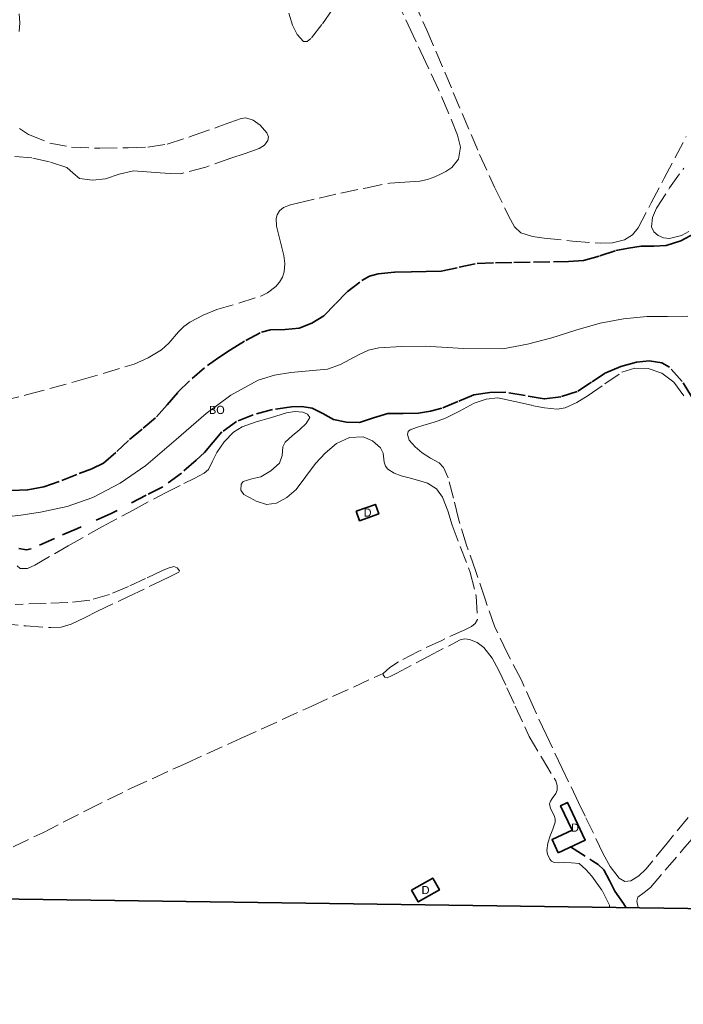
# Model space of a CAD drawing. Header units: metres. Extents: x 397317 to 400830, y 4588008 to 4590370.
# Tile 13 of 88: x 398495 to 398698, y 4588008 to 4588310. Entities that reach past the tile are written whole.
import ezdxf
from ezdxf.enums import TextEntityAlignment as Align

# ---------------------------------------------------------------- set-up
doc = ezdxf.new("R2010")
doc.units = ezdxf.units.M
doc.header["$MEASUREMENT"] = 0
doc.linetypes.add('bt5mv20_nopinta', pattern=[10, 5, -5])
doc.linetypes.add('bt5mv20_tlin1', pattern=[7, 5.25, -1.75])
for name, color, linetype, lineweight in [('COB01_CN', 7, 'Continuous', 15), ('COB01_LN', 7, 'Continuous', 15), ('EDI01_CN', 7, 'Continuous', 15), ('EDI01_LN', 7, 'Continuous', 15), ('FLU01_LN', 7, 'Continuous', 15), ('PAR01_LN', 7, 'Continuous', 15), ('VIA21_LN', 7, 'Continuous', 15), ('VIR01_LN', 7, 'Continuous', 15)]:
    doc.layers.add(name, color=color, linetype=linetype, lineweight=lineweight)
doc.styles.add('034', font='txt')

msp = doc.modelspace()

# ---------------------------------------------------------------- linework, layer by layer
at = {"layer": 'COB01_LN', "color": 92, "linetype": 'bt5mv20_nopinta', "lineweight": 35}
for points in [[(398492.55, 4588165.73, 159.01), (398497.56, 4588166.03, 158.65), (398502.51, 4588166.94, 158.27), (398508, 4588168.83, 157.94), (398513.38, 4588170.97, 157.66), (398517.19, 4588172.37, 157.54), (398520.79, 4588174.19, 157.47), (398524.87, 4588177.69, 157.45), (398528.75, 4588181.39, 157.54), (398532.89, 4588184.84, 157.87), (398536.99, 4588188.35, 158.22), (398540.34, 4588192.06, 158.3), (398543.6, 4588195.87, 158.25), (398547.97, 4588200.13, 158.04), (398552.61, 4588204.1, 157.73), (398556.09, 4588206.59, 157.36), (398559.69, 4588208.94, 157.02), (398564.37, 4588211.8, 156.9), (398569.23, 4588214.34, 156.95), (398571.99, 4588215.06, 157.02), (398576.39, 4588215.1, 157.14), (398580.72, 4588215.57, 157.24), (398584.64, 4588217.12, 157.31), (398588.28, 4588219.32, 157.36), (398591.86, 4588222.95, 157.38), (398595.38, 4588226.64, 157.4), (398599.88, 4588230.1, 157.41), (398602.31, 4588231.44, 157.42), (398604.94, 4588232.21, 157.42), (398610.02, 4588232.68, 157.42), (398615.1, 4588232.85, 157.42), (398619.68, 4588232.89, 157.38), (398624.25, 4588232.98, 157.33), (398629.77, 4588234.21, 157.36), (398635.28, 4588235.38, 157.36), (398640.86, 4588235.54, 157.1), (398646.44, 4588235.65, 156.77), (398652.54, 4588235.75, 156.61), (398658.64, 4588235.84, 156.35), (398663.24, 4588235.98, 155.89), (398667.8, 4588236.32, 155.34), (398672.81, 4588237.7, 154.72), (398677.78, 4588239.35, 154.06), (398681.64, 4588240.08, 153.5), (398685.52, 4588240.66, 152.94), (398689.33, 4588240.7, 152.4), (398693.15, 4588240.86, 151.87), (398697.65, 4588242.29, 151.58), (398701.84, 4588244.57, 151.43)], [(398700.93, 4588194.55, 153.69), (398698.04, 4588199.24, 153.69), (398694.17, 4588203.54, 153.69), (398691.79, 4588204.92, 153.7), (398687.9, 4588205.54, 153.71), (398684.04, 4588205.08, 153.76), (398679.28, 4588203.79, 154.01), (398674.6, 4588201.87, 154.31), (398670.29, 4588198.96, 154.46), (398665.87, 4588196.13, 154.63), (398660.86, 4588194.47, 154.85), (398655.79, 4588193.91, 155.07), (398649.92, 4588194.86, 155.3), (398644.04, 4588195.89, 155.52), (398639.14, 4588195.85, 155.99), (398634.25, 4588195.09, 156.46), (398629.33, 4588193.07, 156.64), (398624.46, 4588190.99, 156.68), (398620.92, 4588190.09, 156.65), (398617.33, 4588189.46, 156.63), (398612.59, 4588189.37, 156.6), (398607.87, 4588189.35, 156.57), (398603.51, 4588188.02, 156.4), (398599.2, 4588186.66, 156.11), (398595.22, 4588186.69, 155.87), (398591.25, 4588187.54, 155.55), (398587.99, 4588189.33, 155.1), (398584.7, 4588191.03, 154.6), (398581.55, 4588191.51, 154.2), (398578.39, 4588191.45, 153.96), (398572.51, 4588190.59, 153.93), (398566.67, 4588188.99, 153.93), (398561.49, 4588186.9, 153.92), (398557.06, 4588183.72, 153.93), (398554.34, 4588180.56, 154.02), (398551.7, 4588177.38, 154.14), (398549.18, 4588175.08, 154.22), (398544.66, 4588171.12, 154.3), (398538.93, 4588166.88, 154.44), (398533.81, 4588164.33, 154.59), (398523.11, 4588158.71, 154.91), (398512.85, 4588154.17, 155.1), (398505.77, 4588151.03, 155.1), (398498.68, 4588147.9, 155.1), (398497.22, 4588147.61, 155.1), (398494.9, 4588148.03, 155.1)]]:
    msp.add_polyline3d(points, dxfattribs=at)
at = {"layer": 'EDI01_LN', "color": 1, "linetype": 'Continuous', "lineweight": 35}
for points in [[(398598.23, 4588159.43, 164.22), (398604.1, 4588161.5, 163.74), (398605.12, 4588158.6, 163.7), (398599.25, 4588156.53, 164.18), (398598.23, 4588159.43, 164.22)], [(398660.05, 4588054.76, 162.68), (398668.35, 4588058.64, 162.78), (398662.97, 4588070.14, 163.3), (398660.8, 4588069.13, 163.3), (398664.31, 4588061.62, 162.28), (398658.18, 4588058.76, 162.27), (398660.05, 4588054.76, 162.68)], [(398615.18, 4588043.27, 162.59), (398621.64, 4588046.95, 162.59), (398623.69, 4588043.35, 162.59), (398617.23, 4588039.67, 162.59), (398615.18, 4588043.27, 162.59)]]:
    msp.add_polyline3d(points, dxfattribs=at)
at = {"layer": 'FLU01_LN', "color": 150, "linetype": 'Continuous', "lineweight": 15}
msp.add_polyline3d([(398489.39, 4588157.47, 153.92), (398495.46, 4588158.23, 153.62), (398501.52, 4588159.12, 153.31), (398509.62, 4588160.9, 152.9), (398517.52, 4588163.66, 152.53), (398525.94, 4588168.03, 152.2), (398533.72, 4588173.42, 151.91), (398543, 4588181.39, 151.55), (398552.23, 4588189.41, 151.18), (398559.83, 4588195.03, 150.84), (398568.16, 4588199.62, 150.5), (398573.12, 4588201.11, 150.37), (398578.19, 4588201.98, 150.24), (398583.79, 4588202.47, 150.08), (398589.36, 4588203, 149.91), (398593.37, 4588204.35, 149.77), (398599.09, 4588207.44, 149.55), (398602.01, 4588208.76, 149.44), (398605.09, 4588209.49, 149.32), (398612.18, 4588209.94, 148.94), (398619.28, 4588210.01, 148.62), (398631.18, 4588209.33, 148.41), (398643.07, 4588209.23, 148.2), (398650.63, 4588210.59, 148.07), (398658.08, 4588212.61, 147.92), (398665.49, 4588214.91, 147.52), (398672.95, 4588217.11, 146.92), (398680.09, 4588218.35, 146.41), (398687.27, 4588219.09, 145.84), (398693.53, 4588219.08, 145.26), (398699.8, 4588219.21, 144.61)], dxfattribs=at)
at = {"layer": 'PAR01_LN', "color": 3, "linetype": 'bt5mv20_tlin1', "lineweight": 15}
for points in [[(398615.77, 4588315.97, 156.71), (398619.85, 4588306.89, 157.01), (398627.91, 4588287.82, 157.63), (398635.99, 4588268.75, 158.22), (398640.57, 4588258.73, 158.42), (398645.44, 4588248.82, 158.51), (398646.7, 4588246.56, 158.52), (398648.62, 4588244.79, 158.51), (398652.18, 4588243.63, 158.47), (398655.8, 4588243.17, 158.32), (398664.43, 4588242.18, 157.11), (398673.07, 4588241.57, 155.77), (398676.71, 4588241.69, 155.46), (398680.35, 4588242.65, 155.2), (398682.8, 4588244.16, 155.04), (398684.53, 4588246.32, 154.89), (398688.55, 4588253.93, 154.48), (398692.55, 4588261.54, 154.07), (398695.94, 4588267.85, 153.46), (398699.32, 4588274.25, 153.04)], [(398476.13, 4588189.82, 161.29), (398497.55, 4588195.18, 160.89), (398513.93, 4588199.66, 160.77), (398530.21, 4588204.53, 160.67), (398534.5, 4588206.41, 160.64), (398538.51, 4588208.89, 160.62), (398540.8, 4588210.89, 160.61), (398543.79, 4588214.4, 160.62), (398545.37, 4588216.05, 160.62), (398547.19, 4588217.41, 160.61), (398551.28, 4588219.48, 160.5), (398555.52, 4588221.21, 160.35), (398562.24, 4588223.24, 160.22), (398568.99, 4588225.36, 160.2), (398570.99, 4588226.34, 160.23), (398573.63, 4588228.36, 160.33), (398574.72, 4588229.65, 160.39), (398575.62, 4588231.14, 160.46), (398576.18, 4588232.79, 160.53), (398576.33, 4588235.31, 160.65), (398576.07, 4588237.8, 160.78), (398574.93, 4588242.29, 161.07), (398573.81, 4588246.78, 161.36), (398573.67, 4588249.14, 161.37), (398573.95, 4588250.32, 161.34), (398574.66, 4588251.46, 161.36), (398575.96, 4588252.56, 161.47), (398578.05, 4588253.36, 161.71), (398580.24, 4588253.82, 161.89), (398586.88, 4588255.4, 162.1), (398593.53, 4588256.91, 162.13), (398601.02, 4588258.5, 161.99), (398608.53, 4588260, 161.77), (398613.12, 4588260.3, 161.59), (398617.72, 4588260.56, 161.33), (398620.07, 4588261.09, 161.11), (398622.31, 4588261.94, 160.89), (398623.98, 4588262.76, 160.77), (398625.66, 4588263.57, 160.65), (398627.49, 4588264.75, 160.62), (398629.51, 4588267.34, 160.62), (398630.12, 4588271.05, 160.44), (398629.23, 4588274.72, 160.26), (398626.4, 4588281.77, 160), (398623.37, 4588288.74, 159.83), (398619.5, 4588297, 159.82), (398615.63, 4588305.26, 159.8), (398611.85, 4588313.26, 159.65)], [(398590.87, 4588313.16, 161.18), (398587.72, 4588308.62, 161.84), (398584.28, 4588304.29, 162.64), (398583.21, 4588303.44, 162.93), (398582.1, 4588303.37, 163.2), (398580.1, 4588305.55, 163.56), (398578.66, 4588308.41, 163.92), (398577.52, 4588312.07, 164.46)], [(398494.93, 4588311.91, 166.58), (398495.18, 4588309.18, 166.69), (398494.97, 4588306.44, 166.81)], [(398495.05, 4588276.74, 166.69), (398497.84, 4588274.91, 166.55), (398504.33, 4588272.25, 166.08), (398511.02, 4588271, 165.75), (398519.7, 4588270.67, 165.74), (398528.37, 4588270.83, 165.75), (398534.36, 4588271.03, 165.76), (398540.3, 4588271.95, 165.76), (398548.29, 4588274.55, 165.76), (398556.11, 4588277.32, 165.76), (398559.53, 4588278.57, 165.67), (398562.95, 4588279.8, 165.36), (398564.41, 4588279.98, 165.12), (398566.59, 4588279.28, 164.64), (398568.76, 4588277.78, 164.23), (398570.83, 4588275.43, 163.88), (398571.3, 4588274.18, 163.7), (398571.16, 4588273.07, 163.53), (398570.08, 4588271.67, 163.3), (398568.48, 4588270.64, 163.07), (398564.14, 4588269.12, 162.48), (398559.77, 4588267.69, 162.18), (398552.16, 4588264.89, 162.18), (398544.38, 4588262.87, 162.18), (398541.25, 4588262.9, 162.18), (398538.11, 4588263.2, 162.18), (398534.03, 4588263.5, 162.19), (398529.96, 4588263.78, 162.21), (398525.63, 4588262.78, 162.23), (398521.37, 4588261.27, 162.26), (398517.42, 4588260.86, 162.27), (398513.48, 4588261.37, 162.27), (398511.48, 4588263.01, 162.34), (398509.51, 4588264.74, 162.49), (398504.26, 4588266.56, 163.07), (398498.84, 4588267.71, 163.55), (398490.36, 4588268.37, 163.72)], [(398700.08, 4588245.12, 151.32), (398697.89, 4588243.94, 151.66), (398694.21, 4588243.06, 152.21), (398692.37, 4588243.23, 152.49), (398690.65, 4588243.94, 152.75), (398689.33, 4588245.11, 152.97), (398688.67, 4588246.61, 153.14), (398688.95, 4588249.5, 153.23), (398690.17, 4588252.29, 153.13), (398694.19, 4588258.56, 152.59), (398698.6, 4588264.63, 152.07)], [(398699.89, 4588065.55, 158.35), (398693.43, 4588057.69, 158.92), (398686.96, 4588049.71, 159.37), (398684.74, 4588047.66, 159.41), (398682.28, 4588046.1, 159.45), (398680.45, 4588045.94, 159.52), (398678.75, 4588046.9, 159.6), (398676.01, 4588050.53, 159.77), (398673.88, 4588054.39, 159.92), (398668.31, 4588065.97, 159.91), (398666.29, 4588070.17, 159.87), (398661.34, 4588080.56, 159.86), (398656.38, 4588090.95, 159.86), (398652.51, 4588099.37, 159.86), (398648.69, 4588107.82, 159.86), (398644.55, 4588115.81, 159.86), (398640.69, 4588123.93, 159.86), (398637.67, 4588132.43, 159.86), (398634.84, 4588141, 159.86), (398632.03, 4588149.02, 159.89), (398629.53, 4588157.13, 159.86), (398627.97, 4588163.38, 159.69), (398626.4, 4588169.62, 159.47), (398624.94, 4588172.8, 159.26), (398623.59, 4588174.25, 159.11), (398620.97, 4588175.74, 158.84), (398618.36, 4588177.31, 158.7), (398616.3, 4588179.17, 158.7), (398614.47, 4588181.18, 158.7), (398613.96, 4588182.94, 158.7), (398614.15, 4588183.84, 158.7), (398614.7, 4588184.39, 158.7), (398616.67, 4588185.1, 158.7), (398618.66, 4588185.73, 158.7), (398622.03, 4588186.77, 158.69), (398625.39, 4588187.83, 158.63), (398629.85, 4588190.06, 158.34), (398634.37, 4588192.51, 158), (398637.98, 4588193.81, 157.84), (398641.6, 4588194.15, 157.67), (398646.75, 4588193.1, 157.33), (398651.91, 4588191.88, 157.08), (398655.83, 4588191.09, 157.03), (398659.75, 4588190.68, 157), (398662.23, 4588191.1, 156.98), (398665.77, 4588192.8, 156.94), (398669.22, 4588194.87, 156.91), (398674.39, 4588198.48, 156.67), (398679.61, 4588202.03, 156.43), (398683.56, 4588203.26, 156.41), (398687.63, 4588203.15, 156.43), (398691.85, 4588201.78, 156.5), (398695.52, 4588199, 156.56), (398699.33, 4588193.73, 156.42)], [(398494.31, 4588142.68, 157.44), (398495.3, 4588141.91, 157.82), (398497.48, 4588141.91, 158.18), (398499.71, 4588142.92, 158.3), (398509.97, 4588148.81, 157.62), (398520.26, 4588154.62, 156.98), (398529.88, 4588159.8, 157.02), (398539.53, 4588164.95, 157), (398545.41, 4588167.88, 156.78), (398548.53, 4588169.48, 156.87), (398551.65, 4588171.07, 156.96), (398552.97, 4588172.25, 156.98), (398554.21, 4588174.82, 156.94), (398555.47, 4588177.41, 156.86), (398557.79, 4588180.69, 156.56), (398560.62, 4588183.62, 156.31), (398563.27, 4588185.25, 156.3), (398567.54, 4588186.82, 156.32), (398571.94, 4588188.08, 156.36), (398576.87, 4588189.63, 156.43), (398579.36, 4588190.03, 156.47), (398581.84, 4588189.79, 156.49), (398583.28, 4588189.13, 156.35)], [(398583.28, 4588189.13, 156.35), (398583.99, 4588188.13, 156.21), (398582.85, 4588186.27, 156.21), (398580.93, 4588184.44, 156.21), (398578.62, 4588182.54, 156.21), (398576.4, 4588180.64, 156.21), (398575.71, 4588179.18, 156.22), (398575.48, 4588176.53, 156.28), (398574.67, 4588174.13, 156.36), (398572.01, 4588171.79, 156.58), (398569.02, 4588169.99, 156.83), (398566.25, 4588169.31, 156.84), (398563.56, 4588168.54, 156.91), (398562.97, 4588167.7, 157.09), (398562.89, 4588165.91, 157.53), (398563.77, 4588164.58, 157.89), (398565.32, 4588163.77, 158.15), (398566.86, 4588162.96, 158.4), (398567.55, 4588162.46, 158.55), (398570.68, 4588161.49, 159.11), (398573.78, 4588161.92, 159.51), (398576.96, 4588163.64, 159.63), (398579.77, 4588166.05, 159.62), (398582.8, 4588170.05, 159.62), (398585.74, 4588174.04, 159.6), (398588.74, 4588177.23, 159.56), (398592.16, 4588180.14, 159.5), (398596.18, 4588182.04, 159.43), (398600.38, 4588182.23, 159.35), (398603.14, 4588181.02, 159.33), (398605.62, 4588178.84, 159.35), (398606.44, 4588177.24, 159.38), (398606.81, 4588174.49, 159.48), (398607.15, 4588173.26, 159.56), (398607.9, 4588172.3, 159.65), (398609.83, 4588171.14, 160.06), (398611.94, 4588170.31, 160.47), (398614.47, 4588169.65, 160.65), (398616.99, 4588168.99, 160.76), (398620.07, 4588168.03, 160.84), (398622.82, 4588166.26, 160.88), (398624.65, 4588163.7, 160.88), (398626.29, 4588159.53, 160.87), (398627.63, 4588155.2, 160.88), (398633.09, 4588140.66, 161.02), (398634.95, 4588133.37, 161.1), (398635.32, 4588126.23, 161.17), (398634.69, 4588125, 161.17), (398633.49, 4588124.11, 161.17), (398631.68, 4588123.2, 161.25), (398624.4, 4588119.83, 161.54), (398617.13, 4588116.46, 161.83), (398611.17, 4588113.29, 162.24), (398608.49, 4588111.49, 162.45), (398606.44, 4588109.7, 162.54)], [(398489.41, 4588125.03, 163.72), (398497, 4588124.25, 163.6), (398504.61, 4588123.75, 163.46), (398507.84, 4588123.9, 163.44), (398510.91, 4588124.83, 163.4), (398514.92, 4588126.78, 163.27), (398518.94, 4588128.74, 163.14), (398528.48, 4588133.3, 162.68), (398538.49, 4588138.09, 162.16), (398541.23, 4588139.41, 161.87), (398543.89, 4588140.73, 161.5), (398544.03, 4588141.18, 161.41), (398543.31, 4588142.1, 161.27), (398542.3, 4588142.53, 161.11), (398540.6, 4588142.02, 160.62), (398538.91, 4588141.25, 160.27), (398533.66, 4588138.8, 160.24), (398528.41, 4588136.38, 160.27), (398522.62, 4588133.89, 160.3), (398516.56, 4588132.13, 160.33), (398509.88, 4588131.44, 160.34), (398503.19, 4588131.19, 160.33), (398493.74, 4588130.83, 160.28)], [(398606.44, 4588109.7, 162.54), (398606.42, 4588109.31, 162.54), (398606.96, 4588108.58, 162.54), (398607.67, 4588108.33, 162.54), (398609.04, 4588108.97, 162.54), (398610.41, 4588109.69, 162.54), (398620.23, 4588114.87, 162.36), (398630.08, 4588120, 162.13), (398631.47, 4588120.32, 162.13), (398632.92, 4588120.14, 162.12), (398635.29, 4588119.23, 162.08), (398637.33, 4588117.63, 162.05), (398639.87, 4588114.36, 162), (398641.81, 4588110.85, 161.97), (398644.38, 4588105.28, 161.94), (398646.94, 4588099.7, 161.9), (398651.16, 4588090.36, 161.79), (398655.26, 4588083.56, 161.73), (398659.35, 4588076.76, 161.67), (398659.76, 4588075.36, 161.48), (398659.75, 4588073.92, 161.19), (398659.37, 4588072.86, 161.02), (398658.2, 4588071.35, 160.78), (398657.69, 4588070.57, 160.69), (398657.42, 4588069.75, 160.63), (398657.68, 4588068.34, 160.59), (398658.79, 4588066.2, 160.57), (398659.19, 4588065.13, 160.56), (398659.19, 4588064.08, 160.54), (398658.4, 4588061.99, 160.46), (398657.57, 4588059.91, 160.38), (398656.95, 4588057.66, 160.38), (398656.63, 4588055.38, 160.38), (398656.76, 4588054.29, 160.35), (398657.48, 4588052.72, 160.28), (398658.07, 4588052.13, 160.24), (398658.79, 4588051.78, 160.22), (398660.26, 4588051.69, 160.19), (398661.73, 4588051.75, 160.22), (398664.13, 4588051.6, 160.36), (398666.53, 4588051.46, 160.51), (398668.54, 4588049.63, 160.51), (398670.38, 4588047.52, 160.51), (398673.5, 4588043.21, 160.41), (398675.8, 4588038.72, 160.17), (398675.83, 4588037.93, 160.06)], [(398468.5, 4588045.94, 165.82), (398480.79, 4588051.27, 164.9), (398493.08, 4588056.6, 163.99), (398502.22, 4588060.88, 163.57), (398515.71, 4588067.82, 163.59), (398529.31, 4588074.55, 163.69), (398546.03, 4588082.13, 163.6), (398562.74, 4588089.72, 163.41), (398584.59, 4588099.71, 162.98), (398606.44, 4588109.7, 162.54)], [(398684.63, 4588037.81, 158.15), (398684.59, 4588037.98, 158.2), (398684.18, 4588039.87, 158.75), (398684.48, 4588041.1, 158.99), (398686.36, 4588042.57, 158.92), (398688.35, 4588044.06, 158.75), (398698.28, 4588055.73, 158.24), (398708.22, 4588067.4, 157.69)]]:
    msp.add_polyline3d(points, dxfattribs=at)
at = {"layer": 'VIA21_LN', "color": 2, "linetype": 'bt5mv20_tlin1', "lineweight": 35}
msp.add_polyline3d([(398663.89, 4588056.55, 159.82), (398670.69, 4588052.17, 159.82), (398672.35, 4588051.1, 159.81), (398674.04, 4588049.46, 159.79), (398675.77, 4588046.23, 159.63), (398677.46, 4588042.96, 159.22), (398680.03, 4588039.19, 158.47), (398680.93, 4588037.86, 158.2)], dxfattribs=at)
at = {"layer": 'VIR01_LN', "color": 7, "linetype": 'Continuous', "lineweight": 35, "flags": 128}
msp.add_lwpolyline([(397350.28, 4590369.96), (400830.34, 4590321.33), (400798.6, 4588008.28), (397317.41, 4588056.91)], close=True, dxfattribs=at)

# ---------------------------------------------------------------- texts
at = {"layer": 'COB01_CN', "color": 251, "linetype": 'Continuous', "lineweight": 0, "style": '034'}
msp.add_text('BO', height=2.5, dxfattribs=at).set_placement((398555.51, 4588190.48), align=Align.MIDDLE_CENTER)
at = {"layer": 'EDI01_CN', "color": 251, "linetype": 'Continuous', "lineweight": 0, "style": '034'}
for p in [(398601.68, 4588159.01), (398665.24, 4588062.45), (398619.44, 4588043.31)]:
    msp.add_text('D', height=2.5, dxfattribs=at).set_placement(p, align=Align.MIDDLE_CENTER)

doc.saveas('drawing.dxf')
